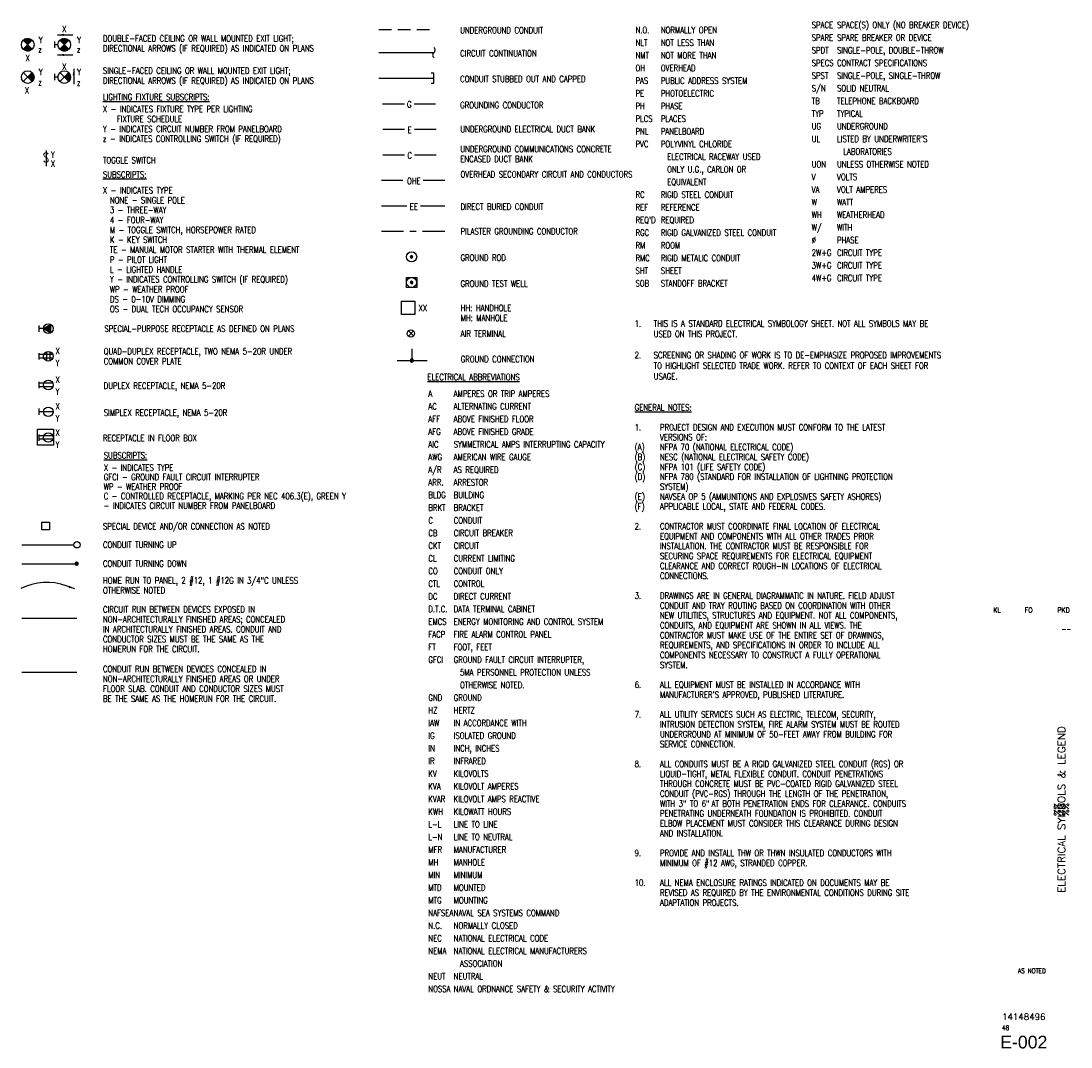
# Paper-space layout 'E-001 - ELECTRICAL SYMBOLS & LEGEND' of a CAD drawing. Header units: inches. Extents: x 12.5 to 33.2, y 0.8 to 21.1.
import ezdxf
from ezdxf.enums import TextEntityAlignment as Align

# ---------------------------------------------------------------- set-up
doc = ezdxf.new("R2010")
doc.units = ezdxf.units.IN
doc.header["$MEASUREMENT"] = 0
doc.linetypes.add('HIDDEN', pattern=[0.375, 0.25, -0.125])
doc.layers.add('E-ANNO-SYMB', color=2, linetype='Continuous', lineweight=25)
doc.layers.add('E-ANNO-TEXT', color=2, linetype='Continuous', lineweight=25)
doc.layers.add('E-ANNO-SYMB-HIDD', color=2, linetype='HIDDEN')
doc.layers.add('G-ANNO-TTLB', color=7, linetype='Continuous')
doc.styles.add('Annotative', font='romans.shx', dxfattribs={"width": 0.8, "height": 0.125})
doc.styles.add('ROMANS', font='ROMANS.shx', dxfattribs={"width": 0.8})
doc.styles.get("Standard").update_dxf_attribs({"font": 'romans.shx', "width": 0.8})
doc.styles.add('TITLES', font='swiss.ttf', dxfattribs={"width": 0.8, "height": 0.25})
doc.dimstyles.get("Standard").update_dxf_attribs({"dimtxt": 0.18, "dimasz": 0.18, "dimexe": 0.18, "dimexo": 0.0625, "dimgap": 0.09, "dimtad": 0, "dimtih": 1, "dimtoh": 1, "dimdec": 4, "dimzin": 0, "dimdsep": 46, "dimtxsty": 'Standard', "dimcen": 0.09, "dimadec": 0, "dimazin": 0, "dimtfac": 1, "dimtdec": 4, "dimtofl": 0, "dimtmove": 0, "dimatfit": 3, "dimfxl": 1, "dimtolj": 1, "dimtzin": 0, "dimarcsym": 0})

# ---------------------------------------------------------------- blocks, each defined once
blk = doc.blocks.new('NAVFAC_Sheet_Info')
at = {"layer": 'G-ANNO-TTLB', "color": 3, "style": 'ROMANS', "width": 0.8}
for tag, p in [('DESIGNED_BY', (31.723, 9.469)), ('DRAWN_BY', (32.348, 9.469)), ('REVIEWED_BY', (33.036, 9.469))]:
    blk.add_attdef(tag, text='', height=0.1, dxfattribs=at).set_placement(p, align=Align.MIDDLE)
blk.add_attdef('BRANCH_MANAGER', text='', height=0.1, dxfattribs=at).set_placement((33.188, 9.094), align=Align.MIDDLE_RIGHT)
at = {"layer": 'G-ANNO-TTLB', "color": 3, "style": 'ROMANS'}
for tag, height, p in [('SHEET_TITLE_1_OF_1', 0.15, (32.995, 5.531)), ('SHEET_TITLE_1_OF_2', 0.125, (32.91, 5.531)), ('SHEET_TITLE_2_OF_2', 0.125, (33.08, 5.531))]:
    blk.add_attdef(tag, text='', height=height, rotation=90, dxfattribs=at).set_placement(p, align=Align.MIDDLE_CENTER)
at = {"layer": 'G-ANNO-TTLB', "color": 4}
for tag, height, style, p in [('SCALE', 0.1, 'ROMANS', (32.41, 2.344)), ('NAVFAC_DWG_NUMBER', 0.125, 'ROMANS', (32.25, 1.437)), ('SHEET_X', 0.0938, 'ROMANS', (31.891, 1.219)), ('DISCIPLINE_SHEET_NO', 0.25, 'TITLES', (32.25, 0.938))]:
    blk.add_attdef(tag, text='', height=height, dxfattribs=dict(at, style=style)).set_placement(p, align=Align.MIDDLE)

psp = doc.layouts.new('E-001 - ELECTRICAL SYMBOLS & LEGEND')

# ---------------------------------------------------------------- hatches: boundary and pattern name
at = {"layer": 'E-ANNO-SYMB', "lineweight": -3}
psp.add_hatch(color=256, dxfattribs=at).paths.add_polyline_path([(13.516, 9.888), (13.391, 9.91), (13.405, 9.949)], flags=0)

# ---------------------------------------------------------------- linework, layer by layer
for p, q in [((12.503, 20.714), (12.537, 20.748)), ((12.508, 20.71), (12.551, 20.753)), ((12.512, 20.705), (12.562, 20.755)), ((12.517, 20.701), (12.573, 20.757)), ((12.521, 20.697), (12.582, 20.758)), ((12.525, 20.692), (12.591, 20.757)), ((12.53, 20.688), (12.599, 20.757)), ((12.534, 20.683), (12.607, 20.756)), ((12.539, 20.679), (12.614, 20.754)), ((12.543, 20.675), (12.621, 20.752)), ((12.548, 20.67), (12.628, 20.75)), ((12.552, 20.666), (12.634, 20.748)), ((12.556, 20.661), (12.64, 20.745)), ((12.561, 20.657), (12.646, 20.742)), ((12.565, 20.652), (12.651, 20.739)), ((12.57, 20.648), (12.657, 20.735)), ((12.574, 20.644), (12.662, 20.731)), ((13.222, 20.717), (13.249, 20.744)), ((13.226, 20.712), (13.264, 20.75)), ((13.231, 20.708), (13.277, 20.754)), ((13.235, 20.704), (13.288, 20.756)), ((13.239, 20.699), (13.298, 20.757)), ((13.244, 20.695), (13.307, 20.758)), ((13.248, 20.69), (13.315, 20.757)), ((13.253, 20.686), (13.323, 20.756)), ((13.257, 20.681), (13.331, 20.755)), ((13.262, 20.677), (13.338, 20.753)), ((13.266, 20.673), (13.345, 20.751)), ((13.27, 20.668), (13.351, 20.749)), ((13.275, 20.664), (13.358, 20.746)), ((13.279, 20.659), (13.364, 20.744)), ((13.284, 20.655), (13.369, 20.74)), ((13.288, 20.65), (13.375, 20.737)), ((13.293, 20.646), (13.38, 20.733)), ((12.673, 20.721), (12.497, 20.544)), ((12.497, 20.721), (12.673, 20.544)), ((12.499, 20.542), (12.587, 20.63)), ((12.504, 20.538), (12.592, 20.626)), ((12.508, 20.534), (12.596, 20.621)), ((12.514, 20.53), (12.601, 20.617)), ((12.519, 20.527), (12.605, 20.613)), ((12.524, 20.523), (12.609, 20.608)), ((12.53, 20.52), (12.614, 20.604)), ((12.536, 20.517), (12.618, 20.599)), ((12.543, 20.515), (12.623, 20.595)), ((12.549, 20.513), (12.627, 20.591)), ((12.556, 20.511), (12.632, 20.586)), ((12.564, 20.509), (12.636, 20.582)), ((12.571, 20.508), (12.64, 20.577)), ((12.578, 20.639), (12.667, 20.727)), ((12.58, 20.508), (12.645, 20.573)), ((12.583, 20.635), (12.671, 20.723)), ((12.588, 20.508), (12.649, 20.568)), ((12.598, 20.508), (12.654, 20.564)), ((12.608, 20.51), (12.658, 20.56)), ((12.62, 20.512), (12.662, 20.555)), ((12.633, 20.517), (12.667, 20.551)), ((13.111, 20.695), (13.111, 20.57)), ((13.181, 20.633), (13.111, 20.633)), ((13.218, 20.721), (13.394, 20.544)), ((13.394, 20.721), (13.218, 20.544)), ((13.222, 20.54), (13.31, 20.628)), ((13.227, 20.536), (13.315, 20.624)), ((13.232, 20.532), (13.319, 20.62)), ((13.237, 20.528), (13.323, 20.615)), ((13.242, 20.525), (13.328, 20.611)), ((13.248, 20.522), (13.332, 20.606)), ((13.254, 20.519), (13.337, 20.602)), ((13.26, 20.516), (13.341, 20.597)), ((13.266, 20.514), (13.346, 20.593)), ((13.273, 20.512), (13.35, 20.589)), ((13.28, 20.51), (13.354, 20.584)), ((13.288, 20.509), (13.359, 20.58)), ((13.296, 20.508), (13.363, 20.575)), ((13.297, 20.642), (13.385, 20.73)), ((13.301, 20.637), (13.39, 20.726)), ((13.304, 20.508), (13.368, 20.571)), ((13.306, 20.633), (13.394, 20.721)), ((13.313, 20.508), (13.372, 20.567)), ((13.323, 20.509), (13.376, 20.562)), ((13.334, 20.511), (13.381, 20.558)), ((13.346, 20.514), (13.385, 20.553)), ((13.361, 20.52), (13.39, 20.549)), ((19.517, 20.478), (20.604, 20.478)), ((12.673, 20.083), (12.497, 19.906)), ((12.497, 20.083), (12.673, 19.906)), ((12.589, 19.99), (12.677, 20.079)), ((12.593, 19.986), (12.681, 20.074)), ((12.598, 19.982), (12.685, 20.069)), ((12.602, 19.977), (12.689, 20.064)), ((12.607, 19.973), (12.692, 20.058)), ((12.611, 19.968), (12.696, 20.053)), ((12.615, 19.964), (12.698, 20.047)), ((12.62, 19.96), (12.701, 20.041)), ((12.624, 19.955), (12.704, 20.034)), ((12.629, 19.951), (12.706, 20.028)), ((12.633, 19.946), (12.707, 20.02)), ((12.638, 19.942), (12.709, 20.013)), ((12.642, 19.937), (12.71, 20.005)), ((12.646, 19.933), (12.71, 19.997)), ((12.651, 19.929), (12.71, 19.988)), ((12.655, 19.924), (12.709, 19.978)), ((12.66, 19.92), (12.707, 19.967)), ((12.664, 19.915), (12.704, 19.955)), ((12.668, 19.911), (12.698, 19.94)), ((13.111, 20.057), (13.111, 19.932)), ((13.181, 19.994), (13.111, 19.994)), ((13.394, 20.083), (13.218, 19.906)), ((13.218, 20.083), (13.394, 19.906)), ((13.307, 19.993), (13.396, 20.081)), ((13.312, 19.989), (13.4, 20.077)), ((13.316, 19.984), (13.404, 20.072)), ((13.321, 19.98), (13.408, 20.067)), ((13.325, 19.975), (13.411, 20.062)), ((13.329, 19.971), (13.415, 20.056)), ((13.334, 19.966), (13.418, 20.05)), ((13.338, 19.962), (13.421, 20.044)), ((13.343, 19.958), (13.423, 20.038)), ((13.347, 19.953), (13.425, 20.031)), ((13.352, 19.949), (13.427, 20.025)), ((13.356, 19.944), (13.429, 20.017)), ((13.36, 19.94), (13.43, 20.01)), ((13.365, 19.936), (13.431, 20.001)), ((13.369, 19.931), (13.431, 19.993)), ((13.374, 19.927), (13.431, 19.984)), ((13.378, 19.922), (13.429, 19.973)), ((13.383, 19.918), (13.427, 19.962)), ((13.387, 19.913), (13.423, 19.949)), ((13.391, 19.909), (13.414, 19.932)), ((19.516, 19.974), (20.603, 19.974)), ((20.603, 20.074), (20.551, 20.074)), ((20.603, 19.874), (20.603, 20.074)), ((20.551, 19.874), (20.603, 19.874)), ((19.59, 19.47), (20.039, 19.47)), ((20.206, 19.47), (20.639, 19.47)), ((19.598, 18.966), (20.023, 18.966)), ((20.222, 18.966), (20.647, 18.966)), ((12.946, 18.548), (12.946, 18.298)), ((19.598, 18.461), (20.023, 18.461)), ((20.222, 18.461), (20.647, 18.461)), ((12.946, 18.298), (12.946, 18.236)), ((19.568, 17.957), (19.993, 17.957)), ((20.392, 17.957), (20.817, 17.957)), ((19.568, 17.453), (20.068, 17.453)), ((20.34, 17.453), (20.817, 17.453)), ((19.568, 16.949), (20.004, 16.949)), ((20.13, 16.949), (20.254, 16.949)), ((20.379, 16.949), (20.817, 16.949)), ((20.139, 16.446), (20.162, 16.469)), ((20.139, 16.443), (20.166, 16.469)), ((20.14, 16.44), (20.169, 16.469)), ((20.14, 16.437), (20.172, 16.468)), ((20.141, 16.434), (20.174, 16.467)), ((20.142, 16.432), (20.177, 16.466)), ((20.144, 16.43), (20.179, 16.465)), ((20.145, 16.428), (20.181, 16.463)), ((20.147, 16.426), (20.183, 16.461)), ((20.149, 16.425), (20.184, 16.46)), ((20.151, 16.423), (20.186, 16.457)), ((20.154, 16.422), (20.187, 16.455)), ((20.156, 16.421), (20.188, 16.453)), ((20.159, 16.42), (20.189, 16.45)), ((20.162, 16.42), (20.189, 16.447)), ((20.165, 16.42), (20.189, 16.443)), ((20.064, 16.04), (20.264, 16.04)), ((20.064, 15.84), (20.064, 16.04)), ((20.139, 15.941), (20.164, 15.965)), ((20.139, 15.937), (20.167, 15.965)), ((20.14, 15.934), (20.17, 15.965)), ((20.141, 15.932), (20.173, 15.964)), ((20.142, 15.929), (20.175, 15.963)), ((20.264, 16.04), (20.264, 15.84)), ((20.264, 15.84), (20.064, 15.84)), ((20.143, 15.927), (20.178, 15.961)), ((20.144, 15.925), (20.18, 15.96)), ((20.146, 15.923), (20.181, 15.958)), ((20.148, 15.921), (20.183, 15.956)), ((20.15, 15.92), (20.185, 15.954)), ((20.152, 15.918), (20.186, 15.952)), ((20.155, 15.917), (20.187, 15.95)), ((20.157, 15.916), (20.188, 15.947)), ((20.16, 15.916), (20.189, 15.944)), ((20.163, 15.915), (20.189, 15.941)), ((20.167, 15.915), (20.189, 15.937)), ((19.963, 15.567), (20.226, 15.567)), ((19.963, 15.305), (19.963, 15.567)), ((20.226, 15.567), (20.226, 15.305)), ((20.226, 15.305), (19.963, 15.305)), ((12.805, 15.089), (12.805, 14.965)), ((12.899, 15.027), (12.805, 15.027)), ((13.039, 15.108), (12.899, 15.027)), ((12.899, 15.027), (13.039, 14.946)), ((12.909, 15.021), (12.939, 15.05)), ((12.915, 15.018), (12.96, 15.062)), ((12.921, 15.014), (12.981, 15.074)), ((12.926, 15.011), (13.002, 15.086)), ((12.932, 15.008), (13.022, 15.098)), ((12.937, 15.005), (13.04, 15.108)), ((12.943, 15.001), (13.039, 15.098)), ((12.949, 14.998), (13.039, 15.089)), ((12.954, 14.995), (13.039, 15.08)), ((12.96, 14.992), (13.039, 15.071)), ((12.965, 14.988), (13.039, 15.062)), ((12.971, 14.985), (13.039, 15.053)), ((12.977, 14.982), (13.039, 15.045)), ((12.982, 14.979), (13.039, 15.036)), ((12.988, 14.976), (13.039, 15.027)), ((12.993, 14.972), (13.039, 15.018)), ((12.999, 14.969), (13.039, 15.009)), ((13.005, 14.966), (13.039, 15)), ((13.01, 14.963), (13.039, 14.992)), ((13.016, 14.959), (13.039, 14.983)), ((13.039, 14.946), (13.039, 15.108)), ((20.1, 14.986), (20.204, 14.882)), ((20.1, 14.878), (20.204, 14.982)), ((12.805, 14.543), (12.805, 14.418)), ((13.08, 14.514), (12.805, 14.514)), ((12.959, 14.393), (12.959, 14.568)), ((13.026, 14.393), (13.026, 14.568)), ((20.168, 14.626), (20.168, 14.396)), ((13.08, 14.447), (12.805, 14.447)), ((19.876, 14.399), (20.47, 14.399)), ((20.137, 14.402), (20.172, 14.368)), ((20.137, 14.399), (20.168, 14.367)), ((20.137, 14.395), (20.165, 14.368)), ((20.138, 14.408), (20.178, 14.369)), ((20.138, 14.405), (20.175, 14.368)), ((20.138, 14.391), (20.16, 14.368)), ((20.139, 14.41), (20.18, 14.37)), ((20.141, 14.413), (20.183, 14.371)), ((20.142, 14.415), (20.185, 14.372)), ((20.143, 14.417), (20.187, 14.374)), ((20.145, 14.419), (20.189, 14.375)), ((20.147, 14.421), (20.191, 14.377)), ((20.148, 14.423), (20.192, 14.379)), ((20.15, 14.424), (20.194, 14.381)), ((20.153, 14.426), (20.195, 14.383)), ((20.155, 14.427), (20.197, 14.385)), ((20.157, 14.428), (20.198, 14.388)), ((20.16, 14.429), (20.198, 14.39)), ((20.168, 14.428), (20.199, 14.396)), ((20.168, 14.424), (20.199, 14.393)), ((20.17, 14.43), (20.2, 14.4)), ((20.173, 14.429), (20.199, 14.404)), ((12.805, 13.977), (12.805, 13.852)), ((13.08, 13.948), (12.805, 13.948)), ((13.08, 13.88), (12.805, 13.88)), ((12.805, 13.447), (12.805, 13.322)), ((13.086, 13.385), (12.805, 13.385)), ((12.777, 13.042), (13.092, 13.042)), ((12.777, 12.727), (12.777, 13.042)), ((12.805, 12.938), (12.805, 12.813)), ((13.08, 12.909), (12.805, 12.909)), ((13.092, 13.042), (13.092, 12.727)), ((13.092, 12.727), (12.777, 12.727)), ((13.08, 12.842), (12.805, 12.842)), ((12.466, 10.758), (13.496, 10.758)), ((12.466, 10.385), (13.556, 10.385)), ((13.521, 10.386), (13.551, 10.416)), ((13.522, 10.39), (13.547, 10.416)), ((13.522, 10.377), (13.561, 10.415)), ((13.523, 10.374), (13.564, 10.414)), ((13.524, 10.385), (13.555, 10.416)), ((13.524, 10.372), (13.566, 10.413)), ((13.526, 10.369), (13.568, 10.412)), ((13.527, 10.385), (13.558, 10.416)), ((13.527, 10.367), (13.571, 10.411)), ((13.529, 10.365), (13.573, 10.409)), ((13.53, 10.363), (13.574, 10.408)), ((13.532, 10.362), (13.576, 10.406)), ((13.534, 10.36), (13.578, 10.404)), ((13.536, 10.359), (13.579, 10.402)), ((13.538, 10.357), (13.58, 10.399)), ((13.541, 10.356), (13.582, 10.397)), ((13.543, 10.355), (13.582, 10.394)), ((13.546, 10.355), (13.583, 10.392)), ((13.549, 10.354), (13.584, 10.388)), ((13.553, 10.354), (13.584, 10.385)), ((13.556, 10.354), (13.584, 10.381)), ((13.561, 10.355), (13.583, 10.377)), ((13.516, 9.888), (13.347, 9.949)), ((12.466, 9.311), (13.553, 9.311)), ((12.466, 8.242), (13.553, 8.242))]:
    psp.add_line(p, q, dxfattribs=at)
psp.add_lwpolyline([(13.016, 11.208), (13.016, 11.055), (12.863, 11.055), (12.863, 11.208)], close=True, dxfattribs=at)
for centre, radius in [((12.585, 20.633), 0.125), ((13.306, 20.633), 0.125), ((12.585, 19.994), 0.125), ((13.306, 19.994), 0.125), ((20.164, 16.445), 0.1), ((20.164, 15.94), 0.1), ((12.992, 15.027), 0.0938), ((20.15, 14.932), 0.0734), ((12.992, 14.481), 0.0938), ((12.992, 13.914), 0.0938), ((12.992, 13.385), 0.0938), ((12.992, 12.876), 0.0938), ((13.559, 10.758), 0.0625)]:
    psp.add_circle(centre, radius, dxfattribs=at)
for centre, radius, start, end in [((20.567, 20.528), 0.0625, 306.8699, 53.1301), ((20.642, 20.428), 0.0625, 126.8699, 233.1301), ((20.164, 16.445), 0.025, 357.073, 175.7372), ((20.164, 16.445), 0.025, 175.7372, 357.073), ((20.164, 15.94), 0.025, 353.3707, 179.2755), ((20.164, 15.94), 0.025, 179.2755, 353.3707), ((20.168, 14.399), 0.0312, 90, 263.1261), ((20.168, 14.399), 0.0312, 276.1963, 87.8324), ((13.553, 10.385), 0.0312, 6.1963, 177.8324), ((13.553, 10.385), 0.0313, 180, 353.1261), ((12.962, 8.877), 1.139, 70.2606, 116.5991)]:
    psp.add_arc(centre, radius, start, end, dxfattribs=at)
at = {"layer": 'E-ANNO-SYMB-HIDD', "lineweight": -3}
psp.add_line((19.517, 20.935), (20.604, 20.935), dxfattribs=at)

# ---------------------------------------------------------------- block references
ref = psp.add_blockref('NAVFAC_Sheet_Info', (0, 0))
ref.add_attrib('SHEET_TITLE_1_OF_1', 'ELECTRICAL SYMBOLS & LEGEND', dxfattribs={"layer": 'G-ANNO-TTLB', "color": 3, "height": 0.15, "rotation": 90, "style": 'ROMANS'}).set_placement((32.995, 5.531), align=Align.MIDDLE_CENTER)
ref.add_attrib('SHEET_TITLE_1_OF_2', '%%', dxfattribs={"layer": 'G-ANNO-TTLB', "color": 3, "height": 0.125, "rotation": 90, "style": 'ROMANS'}).set_placement((32.91, 5.531), align=Align.MIDDLE_CENTER)
ref.add_attrib('SHEET_TITLE_2_OF_2', '%%', dxfattribs={"layer": 'G-ANNO-TTLB', "color": 3, "height": 0.125, "rotation": 90, "style": 'ROMANS'}).set_placement((33.08, 5.531), align=Align.MIDDLE_CENTER)
ref.add_attrib('DESIGNED_BY', 'KL', dxfattribs={"layer": 'G-ANNO-TTLB', "color": 3, "height": 0.1, "style": 'ROMANS', "width": 0.8}).set_placement((31.723, 9.469), align=Align.MIDDLE)
ref.add_attrib('DRAWN_BY', 'FO', dxfattribs={"layer": 'G-ANNO-TTLB', "color": 3, "height": 0.1, "style": 'ROMANS', "width": 0.8}).set_placement((32.348, 9.469), align=Align.MIDDLE)
ref.add_attrib('REVIEWED_BY', 'PKD', dxfattribs={"layer": 'G-ANNO-TTLB', "color": 3, "height": 0.1, "style": 'ROMANS', "width": 0.8}).set_placement((33.036, 9.469), align=Align.MIDDLE)
ref.add_attrib('SCALE', 'AS NOTED', dxfattribs={"layer": 'G-ANNO-TTLB', "color": 4, "height": 0.0938, "style": 'ROMANS', "width": 0.8}).set_placement((32.41, 2.344), align=Align.MIDDLE)
ref.add_attrib('NAVFAC_DWG_NUMBER', '14148496', dxfattribs={"layer": 'G-ANNO-TTLB', "color": 4, "height": 0.125, "style": 'ROMANS'}).set_placement((32.25, 1.437), align=Align.MIDDLE)
ref.add_attrib('SHEET_X', '48', dxfattribs={"layer": 'G-ANNO-TTLB', "color": 4, "height": 0.0938, "style": 'ROMANS', "width": 0.8}).set_placement((31.891, 1.219), align=Align.MIDDLE)
ref.add_attrib('DISCIPLINE_SHEET_NO', 'E-002', dxfattribs={"layer": 'G-ANNO-TTLB', "color": 4, "height": 0.25, "style": 'TITLES'}).set_placement((32.25, 0.938), align=Align.MIDDLE)
ref.add_attrib('BRANCH_MANAGER', '--', dxfattribs={"layer": 'G-ANNO-TTLB', "color": 3, "height": 0.1, "style": 'ROMANS', "width": 0.8}).set_placement((33.188, 9.094), align=Align.MIDDLE_RIGHT)

# ---------------------------------------------------------------- texts
at = {"layer": 'E-ANNO-SYMB', "lineweight": -3, "insert": (12.946, 18.5), "char_height": 0.188, "width": 0.21305, "attachment_point": 2, "line_spacing_factor": 0.964689, "style": 'ROMANS'}
psp.add_mtext('S', dxfattribs=at)
at = {"layer": 'E-ANNO-TEXT', "lineweight": -3, "char_height": 0.125, "style": 'Annotative'}
for s, insert, width, attachment_point, line_spacing_factor in [('X', (13.266, 21.007), 0.10408, 1, 0.938532), ('UNDERGROUND CONDUIT', (21.123, 20.983), 3.99737, 1, 0.938532), ("\\pxi-5,l5,r2.2163;\\PN.O.^INORMALLY OPEN\\PNLT^INOT LESS THAN\\PNMT^INOT MORE THAN\\POH^IOVERHEAD\\PPAS^IPUBLIC ADDRESS SYSTEM\\PPE^IPHOTOELECTRIC\\PPH^IPHASE\\PPLCS^IPLACES\\PPNL^IPANELBOARD\\PPVC^IPOLYVINYL CHLORIDE ELECTRICAL RACEWAY USED ONLY U.G., CARLON OR EQUIVALENT\\PRC^IRIGID STEEL CONDUIT\\PREF^IREFERENCE\\PREQ'D^IREQUIRED\\PRGC^IRIGID GALVANIZED STEEL CONDUIT\\PRM^IROOM\\PRMC^IRIGID METALIC CONDUIT\\PSHT^ISHEET\\PSOB^ISTANDOFF BRACKET", (24.584, 21.235), 3.24359, 1, 1.2), ("\\pxi-5,l5,r2.2163;\\PSPACE^ISPACE(S) ONLY (NO BREAKER DEVICE)\\P\\pi-6,l6;SPARE^ISPARE BREAKER OR DEVICE\\P\\pi-5,l5;SPDT^ISINGLE-POLE, DOUBLE-THROW\\PSPECS^ICONTRACT SPECIFICATIONS\\PSPST^ISINGLE-POLE, SINGLE-THROW\\PS/N^ISOLID NEUTRAL\\PTB^ITELEPHONE BACKBOARD\\PTYP^ITYPICAL\\PUG^IUNDERGROUND\\PUL^ILISTED BY UNDERWRITER'S LABORATORIES\\PUON^IUNLESS OTHERWISE NOTED\\PV^IVOLTS\\PVA^IVOLT AMPERES\\PW^IWATT\\PWH^IWEATHERHEAD\\PW/^IWITH\\P%%C^IPHASE\\P2W+G^ICIRCUIT TYPE\\P3W+G^ICIRCUIT TYPE\\P4W+G^ICIRCUIT TYPE", (28.063, 21.338), 3.24359, 1, 1.2), ('Y', (12.803, 20.793), 0.1018, 1, 0.938532), ('Y', (13.56, 20.793), 0.1018, 1, 0.938532), ('DOUBLE-FACED CEILING OR WALL MOUNTED EXIT LIGHT;\\PDIRECTIONAL ARROWS (IF REQUIRED) AS INDICATED ON PLANS', (14.07, 20.82), 5.77917, 1, 0.938532), ('z', (12.79, 20.604), 0.07778, 1, 0.938532), ('z', (13.553, 20.604), 0.07778, 1, 0.938532), ('CIRCUIT CONTINUATION', (21.123, 20.526), 4.32203, 1, 0.938532), ('X', (12.539, 20.437), 0.10408, 1, 0.938532), ('Y', (12.803, 20.155), 0.1018, 1, 0.938532), ('X', (13.265, 20.264), 0.10408, 1, 0.938532), ('Y', (13.56, 20.155), 0.1018, 1, 0.938532), ('SINGLE-FACED CEILING OR WALL MOUNTED EXIT LIGHT;\\PDIRECTIONAL ARROWS (IF REQUIRED) AS INDICATED ON PLANS', (14.07, 20.183), 5.77917, 1, 0.938532), ('z', (12.79, 19.956), 0.07778, 1, 0.938532), ('z', (13.553, 19.947), 0.07778, 1, 0.938532), ('CONDUIT STUBBED OUT AND CAPPED', (21.122, 20.021), 4.53601, 1, 0.938532), ('X', (12.527, 19.799), 0.10408, 1, 0.938532), ('\\LLIGHTING FIXTURE SUBSCRIPTS:', (14.07, 19.665), 5.18581, 1, 0.938532), ('GROUNDING CONDUCTOR', (21.122, 19.503), 3.96056, 1, 0.938532), ('X - INDICATES FIXTURE TYPE PER LIGHTING\\P    FIXTURE SCHEDULE\\PY - INDICATES CIRCUIT NUMBER FROM PANELBOARD\\Pz - INDICATES CONTROLLING SWITCH (IF REQUIRED)', (14.07, 19.425), 5.26007, 1, 0.938532), ('E', (20.126, 19.014), 0.10237, 2, 0.938532), ('UNDERGROUND ELECTRICAL DUCT BANK', (21.126, 19.029), 4.5243, 1, 0.938532), ('Y', (13.042, 18.523), 0.1018, 1, 0.938532), ('C', (20.126, 18.51), 0.11025, 2, 0.938532), ('UNDERGROUND COMMUNICATIONS CONCRETE ENCASED DUCT BANK', (21.126, 18.635), 3.30313, 1, 0.938532), ('X', (13.042, 18.345), 0.10408, 1, 0.938532), ('TOGGLE SWITCH', (14.07, 18.416), 3.4374, 1, 0.938532), ('\\LSUBSCRIPTS:', (14.07, 18.133), 3.40364, 1, 0.938532), ('OVERHEAD SECONDARY CIRCUIT AND CONDUCTORS', (21.13, 18.137), 3.65053, 1, 0.938532), ('OHE', (20.209, 18.005), 0.33187, 2, 0.938532), ('X - INDICATES TYPE\\P  NONE - SINGLE POLE\\P  3 - THREE-WAY\\P  4 - FOUR-WAY\\P  M - TOGGLE SWITCH, HORSEPOWER RATED\\P  K - KEY SWITCH\\P  TE - MANUAL MOTOR STARTER WITH THERMAL ELEMENT\\P  P - PILOT LIGHT\\P  L - LIGHTED HANDLE\\P  Y - INDICATES CONTROLLING SWITCH (IF REQUIRED)\\P  WP - WEATHER PROOF\\P  DS - 0-10V DIMMING\\P  OS - DUAL TECH OCCUPANCY SENSOR', (14.07, 17.822), 5.27356, 1, 0.938532), ('EE', (20.209, 17.501), 0.20475, 2, 0.938532), ('DIRECT BURIED CONDUIT', (21.13, 17.497), 2.80263, 1, 0.938532), ('PILASTER GROUNDING CONDUCTOR', (21.13, 17.012), 2.80263, 1, 0.938532), ('GROUND ROD', (21.13, 16.491), 2.79317, 1, 0.938532), ('GROUND TEST WELL', (21.13, 15.979), 3.00073, 1, 0.938532), ('XX', (20.299, 15.5), 0.20817, 1, 0.938532), ('HH: HANDHOLE\\PMH: MANHOLE', (21.133, 15.498), 2.98373, 1, 0.938532), ('SPECIAL-PURPOSE RECEPTACLE AS DEFINED ON PLANS', (14.098, 15.088), 5.23201, 1, 0.938532), ('AIR TERMINAL', (21.133, 14.99), 3.09443, 1, 0.938532), ('X', (13.134, 14.65), 0.10408, 1, 0.938532), ('QUAD-DUPLEX RECEPTACLE, TWO NEMA 5-20R UNDER\\PCOMMON COVER PLATE', (14.086, 14.641), 5.75678, 1, 0.938532), ('Y', (13.134, 14.412), 0.1018, 1, 0.938532), ('GROUND CONNECTION', (21.133, 14.487), 2.64241, 1, 0.938532), ('{\\LELECTRICAL ABBREVIATIONS}', (20.476, 14.132), 3.30642, 1, 0.938532), ('X', (13.134, 14.083), 0.10408, 1, 0.938532), ('DUPLEX RECEPTACLE, NEMA 5-20R', (14.086, 13.961), 4.89946, 1, 0.938532), ('Y', (13.134, 13.846), 0.1018, 1, 0.938532), ('\\pxi-5,l5,r2.2163;A^IAMPERES OR TRIP AMPERES\\PAC^IALTERNATING CURRENT\\PAFF^IABOVE FINISHED FLOOR\\PAFG^IABOVE FINISHED GRADE\\PAIC^ISYMMETRICAL AMPS INTERRUPTING CAPACITY\\P\\pr3.233;AWG^IAMERICAN WIRE GAUGE\\PA/R^IAS REQUIRED\\PARR.^IARRESTOR\\P\\pr2.2163;BLDG^IBUILDING\\PBRKT^IBRACKET\\PC^ICONDUIT\\PCB^ICIRCUIT BREAKER\\PCKT^ICIRCUIT\\PCL^ICURRENT LIMITING\\PCO^ICONDUIT ONLY\\PCTL^ICONTROL\\PDC^IDIRECT CURRENT\\PD.T.C.^IDATA TERMINAL CABINET\\PEMCS^IENERGY MONITORING AND CONTROL SYSTEM\\PFACP^IFIRE ALARM CONTROL PANEL\\PFT^IFOOT, FEET\\PGFCI^IGROUND FAULT CIRCUIT INTERRUPTER, 5MA PERSONNEL PROTECTION UNLESS OTHERWISE NOTED.\\PGND^IGROUND\\PHZ^IHERTZ\\PIAW^IIN ACCORDANCE WITH\\PIG^IISOLATED GROUND\\PIN^IINCH, INCHES\\PIR^IINFRARED\\PKV^IKILOVOLTS\\PKVA^IKILOVOLT AMPERES\\PKVAR^IKILOVOLT AMPS REACTIVE\\PKWH^IKILOWATT HOURS\\PL-L^ILINE TO LINE\\PL-N^ILINE TO NEUTRAL\\PMFR^IMANUFACTURER\\PMH^IMANHOLE\\PMIN^IMINIMUM\\PMTD^IMOUNTED\\PMTG^IMOUNTING\\PNAFSEA^INAVAL SEA SYSTEMS COMMAND\\PN.C.^INORMALLY CLOSED\\PNEC^INATIONAL ELECTRICAL CODE\\PNEMA^INATIONAL ELECTRICAL MANUFACTURERS ASSOCIATION\\PNEUT^INEUTRAL\\PNOSSA^INAVAL ORDNANCE SAFETY & SECURITY ACTIVITY', (20.495, 13.803), 3.85104, 1, 1.2), ('X', (13.134, 13.554), 0.10408, 1, 0.938532), ('{\\LGENERAL NOTES:}\\P\\P1.^IPROJECT DESIGN AND EXECUTION MUST CONFORM TO THE LATEST\\P^IVERSIONS OF:\\P(A)^INFPA 70 (NATIONAL ELECTRICAL CODE) \\P(B)^INESC (NATIONAL ELECTRICAL SAFETY CODE)\\P(C)^INFPA 101 (LIFE SAFETY CODE)  \\P(D)^INFPA 780 (STANDARD FOR INSTALLATION OF LIGHTNING PROTECTION\\P^ISYSTEM)\\P(E)^INAVSEA OP 5 (AMMUNITIONS AND EXPLOSIVES SAFETY ASHORES)\\P(F)^IAPPLICABLE LOCAL, STATE AND FEDERAL CODES.\\P\\P2.^ICONTRACTOR MUST COORDINATE FINAL LOCATION OF ELECTRICAL\\P^IEQUIPMENT AND COMPONENTS WITH ALL OTHER TRADES PRIOR\\P^IINSTALLATION. THE CONTRACTOR MUST BE RESPONSIBLE FOR\\P^ISECURING SPACE REQUIREMENTS FOR ELECTRICAL EQUIPMENT\\P^ICLEARANCE AND CORRECT ROUGH-IN LOCATIONS OF ELECTRICAL\\P^ICONNECTIONS.\\P\\P3.^IDRAWINGS ARE IN GENERAL DIAGRAMMATIC IN NATURE. FIELD ADJUST\\P^ICONDUIT AND TRAY ROUTING BASED ON COORDINATION WITH OTHER\\P^INEW UTILITIES, STRUCTURES AND EQUIPMENT. NOT ALL COMPONENTS,\\P^ICONDUITS, AND EQUIPMENT ARE SHOWN IN ALL VIEWS. THE\\P^ICONTRACTOR MUST MAKE USE OF THE ENTIRE SET OF DRAWINGS,\\P^IREQUIREMENTS, AND SPECIFICATIONS IN ORDER TO INCLUDE ALL\\P^ICOMPONENTS NECESSARY TO CONSTRUCT A FULLY OPERATIONAL\\P^ISYSTEM.\\P\\P6.^IALL EQUIPMENT MUST BE INSTALLED IN ACCORDANCE WITH\\P^IMANUFACTURER\'S APPROVED, PUBLISHED LITERATURE.\\P\\P7.^IALL UTILITY SERVICES SUCH AS ELECTRIC, TELECOM, SECURITY,\\P^IINTRUSION DETECTION SYSTEM, FIRE ALARM SYSTEM MUST BE ROUTED\\P^IUNDERGROUND AT MINIMUM OF 50-FEET AWAY FROM BUILDING FOR\\P^ISERVICE CONNECTION.  \\P\\P8.^IALL CONDUITS MUST BE A RIGID GALVANIZED STEEL CONDUIT (RGS) OR\\P^ILIQUID-TIGHT, METAL FLEXIBLE CONDUIT. CONDUIT PENETRATIONS\\P^ITHROUGH CONCRETE MUST BE PVC-COATED RIGID GALVANIZED STEEL\\P^ICONDUIT (PVC-RGS) THROUGH THE LENGTH OF THE PENETRATION,\\P^IWITH 3" TO 6"{\\fArial|b0|i0|c0|p34; }AT BOTH PENETRATION ENDS FOR CLEARANCE. CONDUITS ^I\\P^IPENETRATING UNDERNEATH FOUNDATION IS PROHIBITED. CONDUIT\\P^IELBOW PLACEMENT MUST CONSIDER THIS CLEARANCE DURING DESIGN\\P^IAND INSTALLATION.\\P\\P9.^IPROVIDE AND INSTALL THW OR THWN INSULATED CONDUCTORS WITH\\P^IMINIMUM OF #12 AWG, STRANDED COPPER.\\P\\P10.^IALL NEMA ENCLOSURE RATINGS INDICATED ON DOCUMENTS MAY BE\\P^IREVISED AS REQUIRED BY THE ENVIRONMENTAL CONDITIONS DURING SITE \\P^IADAPTATION PROJECTS.', (24.568, 13.533), 6.59324, 1, 0.938532), ('Y', (13.134, 13.316), 0.1018, 1, 0.938532), ('SIMPLEX RECEPTACLE, NEMA 5-20R', (14.086, 13.432), 4.90622, 1, 0.938532), ('X', (13.134, 13.035), 0.10408, 1, 0.938532), ('RECEPTACLE IN FLOOR BOX', (14.069, 12.928), 3.88396, 1, 0.938532), ('Y', (13.134, 12.798), 0.1018, 1, 0.938532), ('\\LSUBSCRIPTS:', (14.086, 12.587), 3.09706, 1, 0.938532), ('X - INDICATES TYPE \\PGFCI - GROUND FAULT CIRCUIT INTERRUPTER \\PWP - WEATHER PROOF \\PC - CONTROLLED RECEPTACLE, MARKING PER NEC 406.3(E), GREEN Y - INDICATES CIRCUIT NUMBER FROM PANELBOARD', (14.086, 12.346), 5.33607, 1, 0.903365), ('SPECIAL DEVICE AND/OR CONNECTION AS NOTED', (14.071, 11.185), 5.15142, 1, 0.938532), ('CONDUIT TURNING UP', (14.071, 10.821), 4.04432, 1, 0.938532), ('CONDUIT TURNING DOWN', (14.071, 10.449), 4.13208, 1, 0.938532), ('HOME RUN TO PANEL, 2 #12, 1 #12G IN 3/4"C UNLESS\\POTHERWISE NOTED', (14.071, 10.116), 5.38764, 1, 0.938532), ('CIRCUIT RUN BETWEEN DEVICES EXPOSED IN\\PNON-ARCHITECTURALLY FINISHED AREAS; CONCEALED\\PIN ARCHITECTURALLY FINISHED AREAS. CONDUIT AND\\PCONDUCTOR SIZES MUST BE THE SAME AS THE\\PHOMERUN FOR THE CIRCUIT.', (14.071, 9.544), 5.43489, 1, 0.938532), ('CONDUIT RUN BETWEEN DEVICES CONCEALED IN\\PNON-ARCHITECTURALLY FINISHED AREAS OR UNDER\\PFLOOR SLAB. CONDUIT AND CONDUCTOR SIZES MUST\\PBE THE SAME AS THE HOMERUN FOR THE CIRCUIT.', (14.071, 8.369), 4.7131, 1, 0.938532)]:
    psp.add_mtext(s, dxfattribs=dict(at, insert=insert, width=width, attachment_point=attachment_point, line_spacing_factor=line_spacing_factor))
at = {"layer": 'E-ANNO-TEXT', "lineweight": -3, "insert": (24.568, 15.191), "char_height": 0.125, "width": 6.58966, "attachment_point": 1, "style": 'Annotative'}
psp.add_mtext('\\pxi-3,l3,t3;1.^ITHIS IS A STANDARD ELECTRICAL SYMBOLOGY SHEET. NOT ALL SYMBOLS MAY BE USED ON THIS PROJECT.\\P\\P2.^ISCREENING OR SHADING OF WORK IS TO DE-EMPHASIZE PROPOSED IMPROVEMENTS TO HIGHLIGHT SELECTED TRADE WORK. REFER TO CONTEXT OF EACH SHEET FOR USAGE.', dxfattribs=at)

# ---------------------------------------------------------------- leaders
at = {"layer": 'E-ANNO-SYMB', "lineweight": -3}
for points in [[(13.173, 20.829), (13.473, 20.829)], [(13.173, 20.432), (13.473, 20.432)], [(13.493, 20.155), (13.493, 19.855)]]:
    psp.add_leader(points, dimstyle='Standard', override={"dimscale": 0, "dimasz": 0.125, "dimgap": 0.03125, "dimtad": 0}, dxfattribs=at)

# ---------------------------------------------------------------- next in the draw order: texts
at = {"layer": 'E-ANNO-TEXT', "lineweight": -3, "insert": (20.118, 19.518), "char_height": 0.125, "width": 0.11925, "attachment_point": 2, "line_spacing_factor": 0.938532, "style": 'Annotative', "bg_fill": 3, "box_fill_scale": 1.25, "bg_fill_color": 0, "bg_fill_transparency": 0}
psp.add_mtext('G', dxfattribs=at)

doc.saveas('drawing.dxf')
